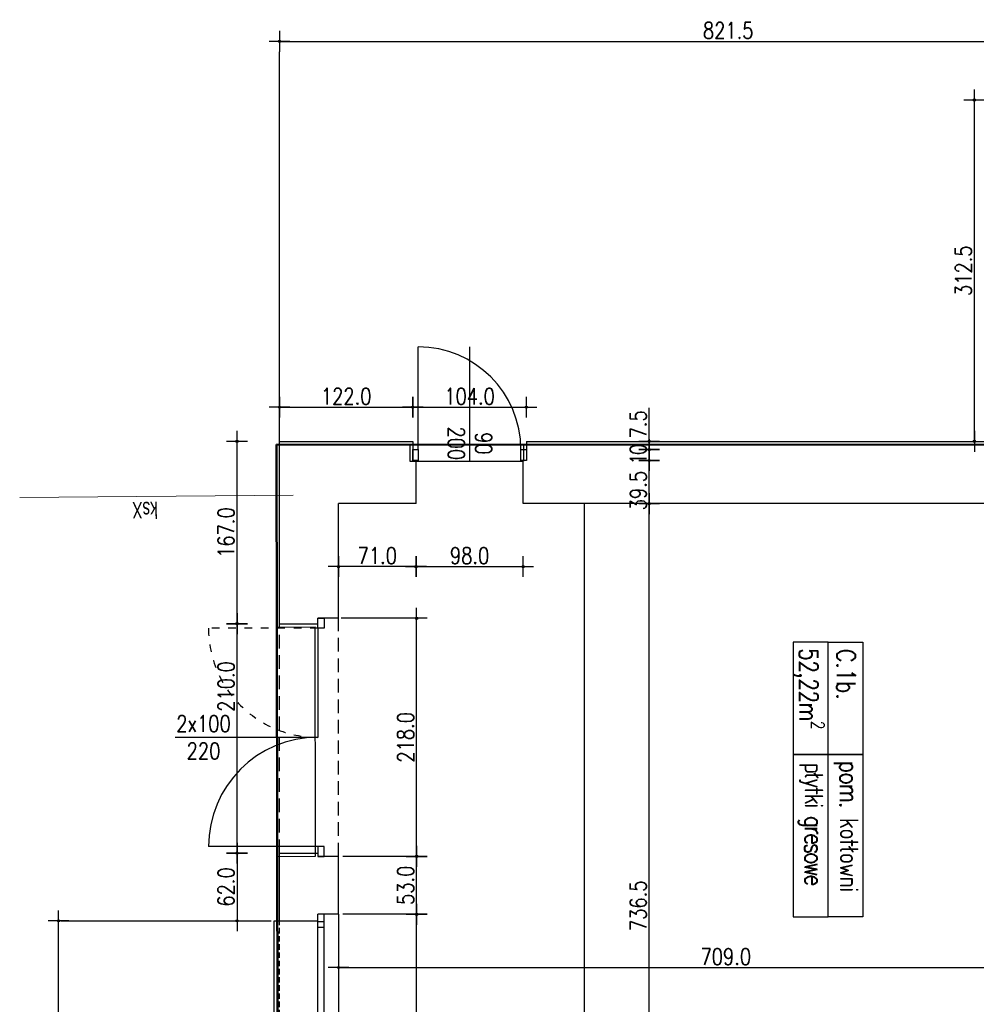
# Model space of a CAD drawing. Header units: millimetres. Extents: x 22865 to 60762, y -18816 to 15611.
# Tile 67 of 256: x 43910 to 44786, y -10041 to -9139. Entities that reach past the tile are written whole.
import ezdxf
from ezdxf.enums import TextEntityAlignment as Align

# ---------------------------------------------------------------- set-up
doc = ezdxf.new("R2010")
doc.units = ezdxf.units.MM
for name, pattern in [('2_EGBU_A', [0]), ('3_SUKP', [0]), ('DASHED', [15, 7, -8]), ('DASHED2', [0.375, 0.25, -0.125])]:
    doc.linetypes.add(name, pattern=pattern)
for name, color, linetype, lineweight, true_color in [('EGBB_L_0', 7, '2_EGBU_A', 50, 0x804000), ('SUKP_E_T_0', 7, 'Continuous', 0, 0x803300), ('SUKP_L_0', 7, '3_SUKP', 18, 0x803300)]:
    doc.layers.add(name, color=color, linetype=linetype, lineweight=lineweight, true_color=true_color)
for name, color, linetype in [('OPISY', 6, 'Continuous'), ('sciany murowane', 4, 'Continuous'), ('widokowa', 2, 'Continuous'), ('WYMIARY', 6, 'Continuous')]:
    doc.layers.add(name, color=color, linetype=linetype)
doc.styles.add('1-100', font='simplex.shx', dxfattribs={"width": 0.8, "height": 15})
doc.dimstyles.new('1-100', dxfattribs={"dimscale": 0.5, "dimtxt": 100, "dimasz": 1, "dimexe": 0.18, "dimexo": 0.0625, "dimgap": 5, "dimtad": 1, "dimdec": 1, "dimzin": 0, "dimdsep": 46, "dimtxsty": '1-100', "dimblk1": 'K', "dimblk2": 'K', "dimsah": 1, "dimcen": 0.09, "dimse1": 1, "dimse2": 1, "dimadec": 0, "dimazin": 0, "dimtfac": 1, "dimtdec": 1, "dimtofl": 0, "dimtmove": 0, "dimatfit": 3, "dimldrblk": 'K', "dimfxl": 0, "dimtolj": 1, "dimtzin": 0, "dimarcsym": 0})

# ---------------------------------------------------------------- blocks, each defined once
blk = doc.blocks.new('K')
for p, q in [((0, -19.1), (0, 19.1)), ((-19.1, 0), (19.1, 0))]:
    blk.add_line(p, q)
blk.add_circle((0, 0), 2.02)
blk = doc.blocks.new('*D2950')
at = {"layer": 'WYMIARY', "color": 0, "lineweight": -2, "ltscale": 0.2}
blk.add_line((44109.32, -9901.65), (44109.32, -9692.65), dxfattribs=at)
at = {"layer": 'WYMIARY', "color": 0, "linetype": 'ByBlock', "lineweight": -2, "xscale": 0.5, "yscale": 0.5, "zscale": 0.5}
for p, rotation in [((44109.32, -9692.15), 90), ((44109.32, -9902.15), 270)]:
    blk.add_blockref('K', p, dxfattribs=dict(at, rotation=rotation))
at = {"layer": 'WYMIARY', "color": 0, "ltscale": 0.2, "insert": (44099.32, -9749.58), "char_height": 15, "attachment_point": 5, "rotation": 90, "style": '1-100'}
blk.add_mtext('\\A1;210.0', dxfattribs=at)
blk = doc.blocks.new('*D2951')
at = {"layer": 'WYMIARY', "color": 0, "lineweight": -2, "ltscale": 0.2}
blk.add_line((44109.32, -9902.65), (44109.32, -9963.65), dxfattribs=at)
at = {"layer": 'WYMIARY', "color": 0, "linetype": 'ByBlock', "lineweight": -2, "xscale": 0.5, "yscale": 0.5, "zscale": 0.5}
for p, rotation in [((44109.32, -9902.15), 90), ((44109.32, -9964.15), 270)]:
    blk.add_blockref('K', p, dxfattribs=dict(at, rotation=rotation))
at = {"layer": 'WYMIARY', "color": 0, "ltscale": 0.2, "insert": (44099.32, -9933.15), "char_height": 15, "attachment_point": 5, "rotation": 90, "style": '1-100'}
blk.add_mtext('\\A1;62.0', dxfattribs=at)
blk = doc.blocks.new('*D2952')
at = {"layer": 'WYMIARY', "color": 0, "lineweight": -2, "ltscale": 0.2}
blk.add_line((44109.32, -9691.65), (44109.32, -9525.65), dxfattribs=at)
at = {"layer": 'WYMIARY', "color": 0, "linetype": 'ByBlock', "lineweight": -2, "xscale": 0.5, "yscale": 0.5, "zscale": 0.5}
for p, rotation in [((44109.32, -9525.15), 90), ((44109.32, -9692.15), 270)]:
    blk.add_blockref('K', p, dxfattribs=dict(at, rotation=rotation))
at = {"layer": 'WYMIARY', "color": 0, "ltscale": 0.2, "insert": (44099.32, -9608.65), "char_height": 15, "attachment_point": 5, "rotation": 90, "style": '1-100'}
blk.add_mtext('\\A1;167.0', dxfattribs=at)
blk = doc.blocks.new('*D2955')
at = {"layer": 'WYMIARY', "color": 0, "lineweight": -2, "ltscale": 0.2}
blk.add_line((44202.69, -10006.91), (44910.69, -10006.91), dxfattribs=at)
at = {"layer": 'WYMIARY', "color": 0, "linetype": 'ByBlock', "lineweight": -2, "xscale": 0.5, "yscale": 0.5, "zscale": 0.5, "rotation": 180}
blk.add_blockref('K', (44202.19, -10006.91), dxfattribs=at)
at = {"layer": 'WYMIARY', "color": 0, "linetype": 'ByBlock', "lineweight": -2, "xscale": 0.5, "yscale": 0.5, "zscale": 0.5}
blk.add_blockref('K', (44911.19, -10006.91), dxfattribs=at)
at = {"layer": 'WYMIARY', "color": 0, "ltscale": 0.2, "insert": (44556.69, -9996.91), "char_height": 15, "attachment_point": 5, "style": '1-100'}
blk.add_mtext('\\A1;709.0', dxfattribs=at)
blk = doc.blocks.new('*D2960')
at = {"layer": 'WYMIARY', "color": 0, "lineweight": -2, "ltscale": 0.2}
blk.add_line((44486.57, -10318.15), (44486.57, -9582.65), dxfattribs=at)
at = {"layer": 'WYMIARY', "color": 0, "linetype": 'ByBlock', "lineweight": -2, "xscale": 0.5, "yscale": 0.5, "zscale": 0.5}
for p, rotation in [((44486.57, -9582.15), 90), ((44486.57, -10318.65), 270)]:
    blk.add_blockref('K', p, dxfattribs=dict(at, rotation=rotation))
at = {"layer": 'WYMIARY', "color": 0, "ltscale": 0.2, "insert": (44476.57, -9950.4), "char_height": 15, "attachment_point": 5, "rotation": 90, "style": '1-100'}
blk.add_mtext('\\A1;736.5', dxfattribs=at)
blk = doc.blocks.new('*D2961')
at = {"layer": 'WYMIARY', "color": 0, "lineweight": -2, "ltscale": 0.2}
blk.add_line((44486.57, -9581.65), (44486.57, -9543.15), dxfattribs=at)
at = {"layer": 'WYMIARY', "color": 0, "linetype": 'ByBlock', "lineweight": -2, "xscale": 0.5, "yscale": 0.5, "zscale": 0.5}
for p, rotation in [((44486.57, -9542.65), 90), ((44486.57, -9582.15), 270)]:
    blk.add_blockref('K', p, dxfattribs=dict(at, rotation=rotation))
at = {"layer": 'WYMIARY', "color": 0, "ltscale": 0.2, "insert": (44476.57, -9570.23), "char_height": 15, "attachment_point": 5, "rotation": 90, "style": '1-100'}
blk.add_mtext('\\A1;39.5', dxfattribs=at)
blk = doc.blocks.new('*D2962')
at = {"layer": 'WYMIARY', "color": 0, "lineweight": -2, "ltscale": 0.2}
for p, q in [((44486.57, -9525.15), (44486.57, -9494.51)), ((44486.57, -9532.15), (44486.57, -9525.65))]:
    blk.add_line(p, q, dxfattribs=at)
at = {"layer": 'WYMIARY', "color": 0, "linetype": 'ByBlock', "lineweight": -2, "xscale": 0.5, "yscale": 0.5, "zscale": 0.5}
for p, rotation in [((44486.57, -9525.15), 90), ((44486.57, -9532.65), 270)]:
    blk.add_blockref('K', p, dxfattribs=dict(at, rotation=rotation))
at = {"layer": 'WYMIARY', "color": 0, "ltscale": 0.2, "insert": (44476.57, -9509.58), "char_height": 15, "attachment_point": 5, "rotation": 90, "style": '1-100'}
blk.add_mtext('\\A1;7.5', dxfattribs=at)
blk = doc.blocks.new('*D2963')
at = {"layer": 'WYMIARY', "color": 0, "lineweight": -2}
blk.add_line((44486.57, -9533.15), (44486.57, -9542.15), dxfattribs=at)
at = {"layer": 'WYMIARY', "color": 0, "linetype": 'ByBlock', "lineweight": -2, "xscale": 0.5, "yscale": 0.5, "zscale": 0.5}
for p, rotation in [((44486.57, -9532.65), 90), ((44486.57, -9542.65), 270)]:
    blk.add_blockref('K', p, dxfattribs=dict(at, rotation=rotation))
at = {"layer": 'WYMIARY', "color": 0, "ltscale": 0.2, "insert": (44476.57, -9537.65), "char_height": 15, "attachment_point": 5, "rotation": 90, "style": '1-100'}
blk.add_mtext('\\A1;\\A1;{\\T0.75;10}', dxfattribs=at)
blk = doc.blocks.new('*D2965')
at = {"layer": 'WYMIARY', "color": 0, "lineweight": -2, "ltscale": 0.2}
blk.add_line((43945.97, -10252.65), (43945.97, -9964.65), dxfattribs=at)
at = {"layer": 'WYMIARY', "color": 0, "linetype": 'ByBlock', "lineweight": -2, "xscale": 0.5, "yscale": 0.5, "zscale": 0.5}
for p, rotation in [((43945.97, -9964.15), 90), ((43945.97, -10253.15), 270)]:
    blk.add_blockref('K', p, dxfattribs=dict(at, rotation=rotation))
at = {"layer": 'WYMIARY', "color": 0, "ltscale": 0.2, "insert": (43935.97, -10108.65), "char_height": 15, "attachment_point": 5, "rotation": 90, "style": '1-100'}
blk.add_mtext('\\A1;289.0', dxfattribs=at)
blk = doc.blocks.new('*D2967')
at = {"layer": 'WYMIARY', "color": 0, "lineweight": -2, "ltscale": 0.2}
blk.add_line((44273.68, -10255.65), (44273.68, -9958.65), dxfattribs=at)
at = {"layer": 'WYMIARY', "color": 0, "linetype": 'ByBlock', "lineweight": -2, "xscale": 0.5, "yscale": 0.5, "zscale": 0.5}
for p, rotation in [((44273.68, -9958.15), 90), ((44273.68, -10256.15), 270)]:
    blk.add_blockref('K', p, dxfattribs=dict(at, rotation=rotation))
at = {"layer": 'WYMIARY', "color": 0, "ltscale": 0.2, "insert": (44263.68, -10107.15), "char_height": 15, "attachment_point": 5, "rotation": 90, "style": '1-100'}
blk.add_mtext('\\A1;298.0', dxfattribs=at)
blk = doc.blocks.new('*D2968')
at = {"layer": 'WYMIARY', "color": 0, "lineweight": -2, "ltscale": 0.2}
blk.add_line((44273.68, -9957.65), (44273.68, -9905.65), dxfattribs=at)
at = {"layer": 'WYMIARY', "color": 0, "linetype": 'ByBlock', "lineweight": -2, "xscale": 0.5, "yscale": 0.5, "zscale": 0.5}
for p, rotation in [((44273.68, -9905.15), 90), ((44273.68, -9958.15), 270)]:
    blk.add_blockref('K', p, dxfattribs=dict(at, rotation=rotation))
at = {"layer": 'WYMIARY', "color": 0, "ltscale": 0.2, "insert": (44263.68, -9931.65), "char_height": 15, "attachment_point": 5, "rotation": 90, "style": '1-100'}
blk.add_mtext('\\A1;53.0', dxfattribs=at)
blk = doc.blocks.new('*D2969')
at = {"layer": 'WYMIARY', "color": 0, "lineweight": -2, "ltscale": 0.2}
blk.add_line((44273.68, -9904.65), (44273.68, -9687.65), dxfattribs=at)
at = {"layer": 'WYMIARY', "color": 0, "linetype": 'ByBlock', "lineweight": -2, "xscale": 0.5, "yscale": 0.5, "zscale": 0.5}
for p, rotation in [((44273.68, -9687.15), 90), ((44273.68, -9905.15), 270)]:
    blk.add_blockref('K', p, dxfattribs=dict(at, rotation=rotation))
at = {"layer": 'WYMIARY', "color": 0, "ltscale": 0.2, "insert": (44263.68, -9796.15), "char_height": 15, "attachment_point": 5, "rotation": 90, "style": '1-100'}
blk.add_mtext('\\A1;218.0', dxfattribs=at)
blk = doc.blocks.new('*D2970')
at = {"layer": 'WYMIARY', "color": 0, "lineweight": -2, "ltscale": 0.2}
blk.add_line((44148.69, -9158.88), (44969.19, -9158.88), dxfattribs=at)
at = {"layer": 'WYMIARY', "color": 0, "linetype": 'ByBlock', "lineweight": -2, "xscale": 0.5, "yscale": 0.5, "zscale": 0.5, "rotation": 180}
blk.add_blockref('K', (44148.19, -9158.88), dxfattribs=at)
at = {"layer": 'WYMIARY', "color": 0, "linetype": 'ByBlock', "lineweight": -2, "xscale": 0.5, "yscale": 0.5, "zscale": 0.5}
blk.add_blockref('K', (44969.69, -9158.88), dxfattribs=at)
at = {"layer": 'WYMIARY', "color": 0, "ltscale": 0.2, "insert": (44558.94, -9148.88), "char_height": 15, "attachment_point": 5, "style": '1-100'}
blk.add_mtext('\\A1;821.5', dxfattribs=at)
blk = doc.blocks.new('*D2971')
at = {"layer": 'WYMIARY', "color": 0, "lineweight": -2, "ltscale": 0.2}
blk.add_line((44148.69, -9493.86), (44269.69, -9493.86), dxfattribs=at)
at = {"layer": 'WYMIARY', "color": 0, "linetype": 'ByBlock', "lineweight": -2, "xscale": 0.5, "yscale": 0.5, "zscale": 0.5, "rotation": 180}
blk.add_blockref('K', (44148.19, -9493.86), dxfattribs=at)
at = {"layer": 'WYMIARY', "color": 0, "linetype": 'ByBlock', "lineweight": -2, "xscale": 0.5, "yscale": 0.5, "zscale": 0.5}
blk.add_blockref('K', (44270.19, -9493.86), dxfattribs=at)
at = {"layer": 'WYMIARY', "color": 0, "ltscale": 0.2, "insert": (44209.19, -9483.86), "char_height": 15, "attachment_point": 5, "style": '1-100'}
blk.add_mtext('\\A1;122.0', dxfattribs=at)
blk = doc.blocks.new('*D2972')
at = {"layer": 'WYMIARY', "color": 0, "lineweight": -2, "ltscale": 0.2}
blk.add_line((44270.69, -9493.86), (44373.69, -9493.86), dxfattribs=at)
at = {"layer": 'WYMIARY', "color": 0, "linetype": 'ByBlock', "lineweight": -2, "xscale": 0.5, "yscale": 0.5, "zscale": 0.5, "rotation": 180}
blk.add_blockref('K', (44270.19, -9493.86), dxfattribs=at)
at = {"layer": 'WYMIARY', "color": 0, "linetype": 'ByBlock', "lineweight": -2, "xscale": 0.5, "yscale": 0.5, "zscale": 0.5}
blk.add_blockref('K', (44374.19, -9493.86), dxfattribs=at)
at = {"layer": 'WYMIARY', "color": 0, "ltscale": 0.2, "insert": (44322.19, -9483.86), "char_height": 15, "attachment_point": 5, "style": '1-100'}
blk.add_mtext('\\A1;104.0', dxfattribs=at)
blk = doc.blocks.new('*D2973')
at = {"layer": 'WYMIARY', "color": 0, "lineweight": -2, "ltscale": 0.2}
blk.add_line((44272.69, -9639.78), (44202.69, -9639.78), dxfattribs=at)
at = {"layer": 'WYMIARY', "color": 0, "linetype": 'ByBlock', "lineweight": -2, "xscale": 0.5, "yscale": 0.5, "zscale": 0.5, "rotation": 180}
blk.add_blockref('K', (44202.19, -9639.78), dxfattribs=at)
at = {"layer": 'WYMIARY', "color": 0, "linetype": 'ByBlock', "lineweight": -2, "xscale": 0.5, "yscale": 0.5, "zscale": 0.5}
blk.add_blockref('K', (44273.19, -9639.78), dxfattribs=at)
at = {"layer": 'WYMIARY', "color": 0, "ltscale": 0.2, "insert": (44237.69, -9629.78), "char_height": 15, "attachment_point": 5, "style": '1-100'}
blk.add_mtext('\\A1;71.0', dxfattribs=at)
blk = doc.blocks.new('*D2974')
at = {"layer": 'WYMIARY', "color": 0, "lineweight": -2, "ltscale": 0.2}
blk.add_line((44273.69, -9639.78), (44370.69, -9639.78), dxfattribs=at)
at = {"layer": 'WYMIARY', "color": 0, "linetype": 'ByBlock', "lineweight": -2, "xscale": 0.5, "yscale": 0.5, "zscale": 0.5, "rotation": 180}
blk.add_blockref('K', (44273.19, -9639.78), dxfattribs=at)
at = {"layer": 'WYMIARY', "color": 0, "linetype": 'ByBlock', "lineweight": -2, "xscale": 0.5, "yscale": 0.5, "zscale": 0.5}
blk.add_blockref('K', (44371.19, -9639.78), dxfattribs=at)
at = {"layer": 'WYMIARY', "color": 0, "ltscale": 0.2, "insert": (44322.19, -9629.78), "char_height": 15, "attachment_point": 5, "style": '1-100'}
blk.add_mtext('\\A1;98.0', dxfattribs=at)
blk = doc.blocks.new('*D2978')
at = {"layer": 'WYMIARY', "color": 0, "lineweight": -2, "ltscale": 0.2}
blk.add_line((44784.24, -9524.65), (44784.24, -9213.15), dxfattribs=at)
at = {"layer": 'WYMIARY', "color": 0, "linetype": 'ByBlock', "lineweight": -2, "xscale": 0.5, "yscale": 0.5, "zscale": 0.5}
for p, rotation in [((44784.24, -9212.65), 90), ((44784.24, -9525.15), 270)]:
    blk.add_blockref('K', p, dxfattribs=dict(at, rotation=rotation))
at = {"layer": 'WYMIARY', "color": 0, "ltscale": 0.2, "insert": (44774.24, -9368.9), "char_height": 15, "attachment_point": 5, "rotation": 90, "style": '1-100'}
blk.add_mtext('\\A1;312.5', dxfattribs=at)

msp = doc.modelspace()

# ---------------------------------------------------------------- linework, layer by layer
at = {"layer": 'EGBB_L_0', "linetype": '2_EGBU_A'}
for p, q in [((44145.44, -9528.13), (44146.75, -10306.96)), ((44816.46, -9528.35), (44145.44, -9528.13))]:
    msp.add_line(p, q, dxfattribs=at)
at = {"layer": 'EGBB_L_0', "linetype": '2_EGBU_A', "lineweight": -2}
for p, q in [((44267.44, -9528.17), (44267.44, -9543.17)), ((44371.44, -9528.21), (44371.44, -9543.21)), ((44267.44, -9543.17), (44371.44, -9543.21)), ((44145.72, -9695.13), (44180.72, -9695.08)), ((44181.07, -9905.08), (44180.72, -9695.08)), ((44146.07, -9905.13), (44181.07, -9905.08))]:
    msp.add_line(p, q, dxfattribs=at)
at = {"layer": 'OPISY'}
for points in [[(44650.32, -9811.83), (44650.32, -9708.94), (44618.39, -9708.94), (44618.39, -9811.83)], [(44682.25, -9708.94), (44682.25, -9811.83), (44650.32, -9811.83), (44650.32, -9708.94)], [(44650.32, -9960.41), (44650.32, -9811.83), (44618.39, -9811.83), (44618.39, -9960.41)], [(44682.25, -9811.83), (44682.25, -9960.41), (44650.32, -9960.41), (44650.32, -9811.83)], [(44650.32, -9960.41), (44650.32, -9811.83), (44682.25, -9811.83), (44682.25, -9960.41)]]:
    msp.add_lwpolyline(points, close=True, dxfattribs=at)
at = {"layer": 'sciany murowane', "ltscale": 0.2}
for p, q in [((44148.19, -9692.15), (44148.19, -9525.15)), ((44148.19, -9525.15), (44270.19, -9525.15)), ((44270.19, -9525.15), (44270.19, -9542.65)), ((44374.19, -9525.15), (44969.69, -9525.15)), ((44374.19, -9525.15), (44374.19, -9542.65)), ((44273.19, -9582.15), (44273.19, -9542.65)), ((44371.19, -9582.15), (44371.19, -9542.65)), ((44202.19, -9687.15), (44202.19, -9582.15)), ((44273.19, -9582.15), (44202.19, -9582.15)), ((44911.19, -9582.15), (44371.19, -9582.15)), ((44202.19, -9687.15), (44183.19, -9687.15)), ((44148.19, -9692.15), (44183.19, -9692.15)), ((44148.19, -9964.15), (44148.19, -9902.15)), ((44148.19, -9902.15), (44183.19, -9902.15)), ((44202.19, -9905.15), (44183.19, -9905.15)), ((44202.19, -9958.15), (44202.19, -9905.15)), ((44202.19, -9958.15), (44183.19, -9958.15)), ((44148.19, -9964.15), (44183.19, -9964.15))]:
    msp.add_line(p, q, dxfattribs=at)
at = {"layer": 'sciany murowane', "color": 2, "ltscale": 0.2}
for p, q in [((44427.19, -9582.15), (44427.19, -10198.65)), ((44183.19, -9896.15), (44083.19, -9896.15)), ((44183.19, -10256.15), (44183.19, -9958.15)), ((44189.19, -10256.15), (44189.19, -9958.15)), ((44202.19, -9958.15), (44202.19, -10256.15)), ((44143.19, -9964.15), (44148.19, -9964.15)), ((44143.19, -10253.15), (44143.19, -9964.15)), ((44189.19, -9965.15), (44183.19, -9965.15)), ((44189.19, -9970.15), (44183.19, -9970.15))]:
    msp.add_line(p, q, dxfattribs=at)
at = {"layer": 'sciany murowane', "color": 2, "linetype": 'DASHED'}
msp.add_line((44183.19, -9696.15), (44083.19, -9696.15), dxfattribs=at)
at = {"layer": 'sciany murowane', "color": 2, "ltscale": 0.2}
for points in [[(44183.19, -9696.15), (44183.19, -9687.15), (44189.19, -9687.15), (44189.19, -9696.15)], [(44189.19, -9905.15), (44189.19, -9896.15), (44183.19, -9896.15), (44183.19, -9905.15)]]:
    msp.add_lwpolyline(points, close=True, dxfattribs=at)
at = {"layer": 'sciany murowane', "color": 6, "linetype": 'DASHED'}
msp.add_arc((44183.19, -9696.15), 100, 180, 270, dxfattribs=at)
at = {"layer": 'SUKP_L_0', "linetype": '3_SUKP'}
msp.add_line((43910.4, -9576.65), (44160.86, -9574.48), dxfattribs=at)
at = {"layer": 'widokowa', "color": 250, "linetype": 'DASHED2', "ltscale": 50}
for p, q in [((44202.19, -9905.15), (44202.19, -9687.15)), ((44148.19, -9902.15), (44148.19, -9692.15))]:
    msp.add_line(p, q, dxfattribs=at)
at = {"layer": 'widokowa', "color": 1, "linetype": 'DASHED2', "ltscale": 20}
msp.add_line((44148.19, -10253.15), (44148.19, -9964.15), dxfattribs=at)
at = {"layer": 'WYMIARY', "ltscale": 0.2}
for p, q in [((44148.19, -9525.15), (44148.19, -9168.44)), ((44322.19, -9438.65), (44322.19, -9542.65)), ((44264.13, -9687.15), (44204.53, -9687.15)), ((44183.19, -9696.15), (44183.19, -9796.15)), ((44183.19, -9796.15), (44052.83, -9796.15)), ((44264.13, -9905.15), (44206.31, -9905.15)), ((44264.13, -9958.15), (44206.31, -9958.15)), ((43948.42, -9964.15), (44140.48, -9964.15))]:
    msp.add_line(p, q, dxfattribs=at)
at = {"layer": 'WYMIARY', "color": 2, "ltscale": 0.2}
msp.add_line((44275.19, -9532.65), (44275.19, -9438.65), dxfattribs=at)
for points in [[(44275.19, -9532.65), (44275.19, -9542.65), (44270.19, -9542.65), (44270.19, -9532.65)], [(44374.19, -9532.65), (44374.19, -9542.65), (44369.19, -9542.65), (44369.19, -9532.65)]]:
    msp.add_lwpolyline(points, close=True, dxfattribs=at)
at = {"layer": 'WYMIARY', "ltscale": 0.2}
for centre, radius, start, end in [((44275.19, -9532.65), 94, 0, 90), ((44183.19, -9896.15), 100, 90, 180)]:
    msp.add_arc(centre, radius, start, end, dxfattribs=at)

# ---------------------------------------------------------------- texts
at = {"layer": 'OPISY', "color": 1, "insert": (44632.86, -9714.46), "char_height": 17, "width": 183.8811, "attachment_point": 4, "rotation": 270, "style": '1-100'}
msp.add_mtext('\\A1;{\\T0.95;\\Fsimplex8|c238;52,22m{\\H0.7x;\\S2^ ;}}', dxfattribs=at)
at = {"layer": 'OPISY', "color": 2, "insert": (44666.78, -9715.15), "char_height": 17, "width": 183.8811, "attachment_point": 4, "rotation": 270, "style": '1-100'}
msp.add_mtext('{\\Fsimplex8|c238;C.1b.}', dxfattribs=at)
at = {"layer": 'OPISY', "char_height": 17, "width": 302.1591, "attachment_point": 4, "rotation": 270, "style": '1-100'}
for s, insert in [('{\\T0.8;\\Fsimplex8|c238;płytki gresowe}', (44634.6, -9819.37)), ('{\\T0.95;\\Fsimplex8|c238;pom. kotłowni  }', (44666.79, -9817.82))]:
    msp.add_mtext(s, dxfattribs=dict(at, insert=insert))
at = {"layer": 'SUKP_E_T_0', "lineweight": 9, "width": 0.7}
msp.add_text('ksX', height=15, rotation=180.49647, dxfattribs=at).set_placement((44025.13, -9588.34), align=Align.MIDDLE)
at = {"layer": 'WYMIARY', "ltscale": 0.2, "insert": (44342.6, -9495.06), "char_height": 15, "width": 63.8053, "attachment_point": 1, "rotation": 270, "style": '1-100'}
msp.add_mtext('\\pxqc;90\\P200', dxfattribs=at)
at = {"layer": 'WYMIARY', "ltscale": 0.2, "insert": (44046.73, -9776.1), "char_height": 15, "width": 63.8053, "attachment_point": 1, "style": '1-100'}
msp.add_mtext('\\pxqc;2x100\\P220', dxfattribs=at)

# ---------------------------------------------------------------- dimensions: what is measured, and where the dimension line sits
at = {"layer": 'WYMIARY', "ltscale": 0.2}
for base, p1, p2, picture, middle in [((44969.69, -9158.88), (44148.19, -9376.1), (44969.69, -9376.1), '*D2970', (44558.94, -9148.88)), ((44270.19, -9493.86), (44148.19, -9493.19), (44270.19, -9506.54), '*D2971', (44209.19, -9483.86)), ((44374.19, -9493.86), (44270.19, -9484.3), (44374.19, -9484.3), '*D2972', (44322.19, -9483.86)), ((44202.19, -9639.78), (44273.19, -9660.68), (44202.19, -9630.23), '*D2973', (44237.69, -9629.78)), ((44371.19, -9639.78), (44273.19, -9634.2), (44371.19, -9634.2), '*D2974', (44322.19, -9629.78)), ((44911.19, -10006.91), (44202.19, -10087.86), (44911.19, -9996.36), '*D2955', (44556.69, -9996.91))]:
    dim = msp.add_linear_dim(base=base, p1=p1, p2=p2, dimstyle='1-100', dxfattribs=at)
    dim.commit()
    dim.dimension.update_dxf_attribs({"geometry": picture, "text_midpoint": middle})
dim = msp.add_linear_dim(base=(44784.24, -9212.65), p1=(44790.74, -9525.15), p2=(44790.74, -9212.65), angle=270, dimstyle='1-100', override={"dimtxsty": '1-100', "dimldrblk": 'K'}, dxfattribs=at)
dim.commit()
dim.dimension.update_dxf_attribs({"geometry": '*D2978', "text_midpoint": (44774.24, -9368.9)})
for base, p1, p2, picture, middle in [((44486.57, -9525.15), (44457.27, -9532.65), (44457.27, -9525.15), '*D2962', (44476.57, -9509.58)), ((44109.32, -9525.15), (44118.88, -9692.15), (44118.88, -9525.15), '*D2952', (44099.32, -9608.65)), ((44486.57, -9582.15), (44470.47, -10318.65), (44470.47, -9582.15), '*D2960', (44476.57, -9950.4)), ((44273.68, -9687.15), (44264.13, -9905.15), (44264.13, -9687.15), '*D2969', (44263.68, -9796.15)), ((44109.32, -9964.15), (44183.19, -9902.15), (44183.19, -9964.15), '*D2951', (44099.32, -9933.15)), ((44273.68, -9905.15), (44222.31, -9958.15), (44223.66, -9905.15), '*D2968', (44263.68, -9931.65)), ((44273.68, -9958.15), (44255.75, -10256.15), (44255.75, -9958.15), '*D2967', (44263.68, -10107.15)), ((43945.97, -9964.15), (44041.94, -10253.15), (44041.94, -9964.15), '*D2965', (43935.97, -10108.65))]:
    dim = msp.add_linear_dim(base=base, p1=p1, p2=p2, angle=270, dimstyle='1-100', dxfattribs=at)
    dim.commit()
    dim.dimension.update_dxf_attribs({"geometry": picture, "text_midpoint": middle})
at = {"layer": 'WYMIARY'}
dim = msp.add_linear_dim(base=(44486.57, -9542.65), p1=(44488.36, -9532.65), p2=(44488.36, -9542.65), angle=270, text='\\A1;{\\T0.75;<>}', dimstyle='1-100', override={"dimdec": 0, "dimtxsty": '1-100', "dimldrblk": 'K'}, dxfattribs=at)
dim.commit()
dim.dimension.update_dxf_attribs({"geometry": '*D2963', "text_midpoint": (44486.57, -9537.65), "dimtype": 160})
at = {"layer": 'WYMIARY', "ltscale": 0.2}
dim = msp.add_linear_dim(base=(44486.57, -9542.65), p1=(44495.5, -9582.15), p2=(44472.32, -9542.65), angle=270, dimstyle='1-100', override={"dimtxsty": '1-100', "dimldrblk": 'K'}, dxfattribs=at)
dim.commit()
dim.dimension.update_dxf_attribs({"geometry": '*D2961', "text_midpoint": (44486.57, -9570.23), "dimtype": 160})
dim = msp.add_linear_dim(base=(44109.32, -9692.15), p1=(44155.99, -9902.15), p2=(44155.99, -9692.15), angle=270, dimstyle='1-100', dxfattribs=at)
dim.commit()
dim.dimension.update_dxf_attribs({"geometry": '*D2950', "text_midpoint": (44109.32, -9749.58), "dimtype": 160})

doc.saveas('drawing.dxf')
